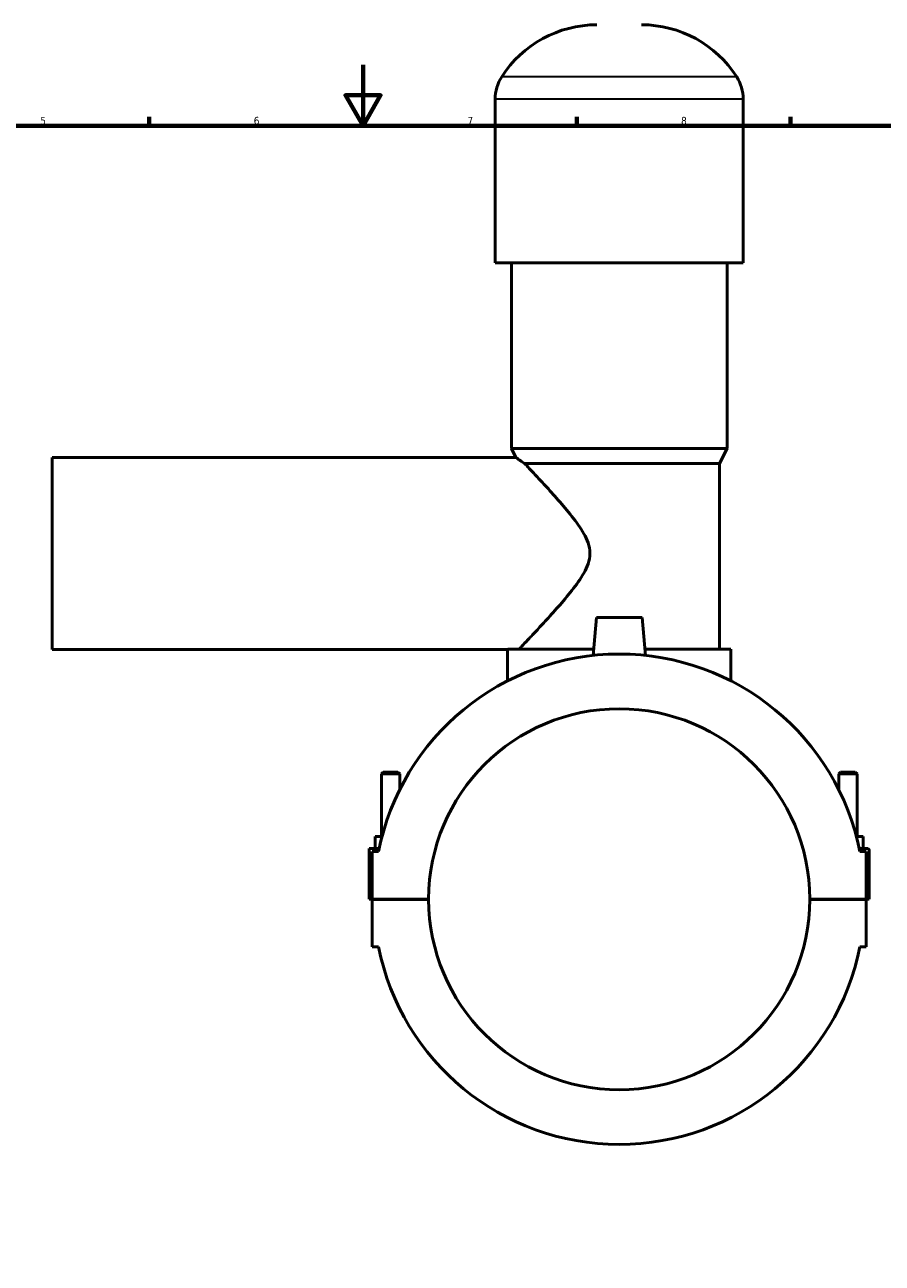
# Model space of a CAD drawing. Header units: millimetres. Extents: x 0 to 979, y -206 to 1211.
# Tile 5 of 10: x 310 to 591, y 201 to 607. Entities that reach past the tile are written whole.
import ezdxf

# ---------------------------------------------------------------- set-up
doc = ezdxf.new("R2010")
doc.units = ezdxf.units.MM
for name, color, linetype, lineweight in [('Border (ISO)', 7, 'Continuous', 70), ('Visible (ISO)', 7, 'Continuous', 50), ('Visible Narrow (ISO)', 7, 'Continuous', 35)]:
    doc.layers.add(name, color=color, linetype=linetype, lineweight=lineweight)
doc.styles.add('Note Text (ISO)', font='tahoma.ttf')

# ---------------------------------------------------------------- blocks, each defined once
blk = doc.blocks.new('Borders Default Border')
at = {"layer": 'Border (ISO)'}
for p, q in [((350.42, 574), (350.42, 576.9)), ((490.58, 574), (490.58, 576.9)), ((560.67, 574), (560.67, 576.9))]:
    blk.add_line(p, q, dxfattribs=at)
at = {"layer": 'Border (ISO)', "flags": 128}
for points in [[(420.5, 594), (420.5, 574), (414.73, 584), (426.27, 584), (420.5, 574)], [(20, 20), (20, 574), (821, 574), (821, 20), (20, 20)]]:
    blk.add_lwpolyline(points, dxfattribs=at)
at = {"layer": 'Border (ISO)', "color": 232, "true_color": 0xca0064, "char_height": 2.5, "attachment_point": 7, "style": 'Note Text (ISO)'}
for s, insert in [('5', (314.64, 574.35)), ('6', (384.66, 574.35)), ('7', (454.77, 574.4)), ('8', (524.81, 574.34))]:
    blk.add_mtext(s, dxfattribs=dict(at, insert=insert))

msp = doc.modelspace()

# ---------------------------------------------------------------- linework, layer by layer
at = {"layer": 'Visible (ISO)'}
for p, q in [((463.865, 529.041), (463.865, 582.721)), ((545.198, 529.041), (545.198, 582.721)), ((545.198, 529.041), (463.865, 529.041)), ((469.151, 468.041), (469.151, 529.041)), ((539.911, 468.041), (539.911, 529.041)), ((539.911, 468.041), (469.151, 468.041)), ((470.601, 465.141), (469.151, 468.041)), ((537.471, 463.161), (539.911, 468.041)), ((318.531, 402.141), (318.531, 465.141)), ((318.531, 465.141), (470.601, 465.141)), ((537.471, 463.161), (473.479, 463.161)), ((537.471, 402.161), (537.471, 463.161)), ((497.031, 412.641), (495.938, 400.15)), ((512.031, 412.641), (497.031, 412.641)), ((512.031, 412.641), (513.124, 400.15)), ((318.531, 402.141), (467.931, 402.141)), ((467.931, 391.805), (467.931, 402.141)), ((496.114, 402.161), (467.948, 402.161)), ((541.131, 402.161), (512.948, 402.161)), ((541.131, 391.805), (541.131, 402.161)), ((427.131, 361.858), (426.531, 361.258)), ((431.931, 361.858), (427.131, 361.858)), ((431.931, 361.858), (432.531, 361.258)), ((577.131, 361.858), (576.531, 361.258)), ((577.131, 361.858), (581.931, 361.858)), ((581.931, 361.858), (582.531, 361.258)), ((426.531, 361.258), (432.531, 361.258)), ((426.531, 340.766), (426.531, 361.258)), ((432.531, 356.075), (432.531, 361.258)), ((582.531, 361.258), (576.531, 361.258)), ((576.531, 361.258), (576.531, 356.075)), ((582.531, 361.258), (582.531, 340.766)), ((424.531, 336.766), (424.531, 340.766)), ((426.751, 340.766), (424.531, 340.766)), ((582.312, 340.766), (584.531, 340.766)), ((584.531, 336.766), (584.531, 340.766)), ((422.531, 336.766), (425.799, 336.766)), ((422.531, 320.191), (422.531, 336.766)), ((425.594, 335.766), (423.531, 335.766)), ((423.531, 335.766), (423.531, 320.191)), ((586.031, 336.766), (583.264, 336.766)), ((585.531, 335.766), (583.468, 335.766)), ((585.531, 320.191), (585.531, 335.766)), ((586.531, 320.191), (586.531, 336.266)), ((423.531, 320.191), (422.531, 320.191)), ((423.531, 320.191), (442.031, 320.191)), ((423.531, 320.091), (423.531, 304.516)), ((442.031, 320.091), (423.531, 320.091)), ((426.531, 320.091), (426.531, 320.191)), ((432.531, 320.091), (432.531, 320.191)), ((567.031, 320.191), (585.531, 320.191)), ((585.531, 320.091), (567.031, 320.091)), ((576.531, 320.191), (576.531, 320.091)), ((582.531, 320.191), (582.531, 320.091)), ((585.531, 320.191), (586.531, 320.191)), ((585.531, 304.516), (585.531, 320.091)), ((423.531, 304.516), (425.594, 304.516)), ((583.468, 304.516), (585.531, 304.516))]:
    msp.add_line(p, q, dxfattribs=at)
for centre, radius, start, end in [((497.211, 570.075), 37.046, 90, 147.38758), ((511.851, 570.075), 37.046, 32.61242, 90), ((477.446, 582.721), 13.582, 147.38758, 180), ((531.616, 582.721), 13.582, 0, 32.61242), ((504.531, 320.141), 80.469, 11.19652, 168.80348), ((504.531, 320.141), 62.5, 0.04584, 179.95416), ((586.031, 336.266), 0.5, 0, 90), ((504.531, 320.141), 62.5, 180.04584, 359.95416), ((504.531, 320.141), 80.469, 191.19652, 348.80348)]:
    msp.add_arc(centre, radius, start, end, dxfattribs=at)
for points, knots in [([(470.601, 465.141), (470.601, 465.141), (470.735, 465.048), (471.278, 464.669), (471.689, 464.383), (472.585, 463.768), (473.009, 463.478), (473.479, 463.161)], [3.5309437, 3.5309437, 3.5309437, 3.5309437, 3.9472456, 3.9472456, 4.3635475, 4.3635475, 4.6532225, 4.6532225, 4.6532225, 4.6532225]), ([(473.479, 463.161), (473.664, 462.967), (473.861, 462.76), (474.862, 461.704), (475.821, 460.69), (477.936, 458.433), (479.093, 457.19), (481.606, 454.452), (483.065, 452.842), (486.05, 449.435), (487.578, 447.639), (490.472, 443.946), (491.833, 442.075), (493.477, 439.125), (493.955, 438.12), (494.666, 435.994), (494.898, 434.875), (494.898, 432.408), (494.666, 431.288), (493.955, 429.163), (493.477, 428.157), (491.833, 425.208), (490.472, 423.336), (487.578, 419.644), (486.05, 417.848), (483.065, 414.44), (481.606, 412.83), (479.093, 410.092), (477.936, 408.849), (475.821, 406.592), (474.862, 405.578), (473.276, 403.907), (472.648, 403.248), (471.878, 402.441), (471.671, 402.225), (471.61, 402.161)], [-15.4980389, -15.4980389, -15.4980389, -15.4980389, -15.3287752, -15.3287752, -14.6838575, -14.6838575, -14.0389397, -14.0389397, -13.2989732, -13.2989732, -12.5590068, -12.5590068, -11.8190403, -11.8190403, -11.4490571, -11.4490571, -11.0790738, -11.0790738, -10.7090906, -10.7090906, -10.3391074, -10.3391074, -9.5991409, -9.5991409, -8.8591745, -8.8591745, -8.119208, -8.119208, -7.4742902, -7.4742902, -6.8293725, -6.8293725, -6.1844547, -6.1844547, -5.6515936, -5.6515936, -5.6515936, -5.6515936])]:
    msp.add_open_spline(points, degree=3, knots=knots, dxfattribs=at)
msp.add_open_spline([(467.948, 402.161), (467.937, 402.148), (467.931, 402.141), (467.931, 402.141)], degree=3, dxfattribs=at)
at = {"layer": 'Visible Narrow (ISO)'}
for p, q in [((542.582, 590.041), (466.48, 590.041)), ((544.697, 582.721), (464.365, 582.721))]:
    msp.add_line(p, q, dxfattribs=at)

# ---------------------------------------------------------------- block references
msp.add_blockref('Borders Default Border', (0, 0))

doc.saveas('drawing.dxf')
